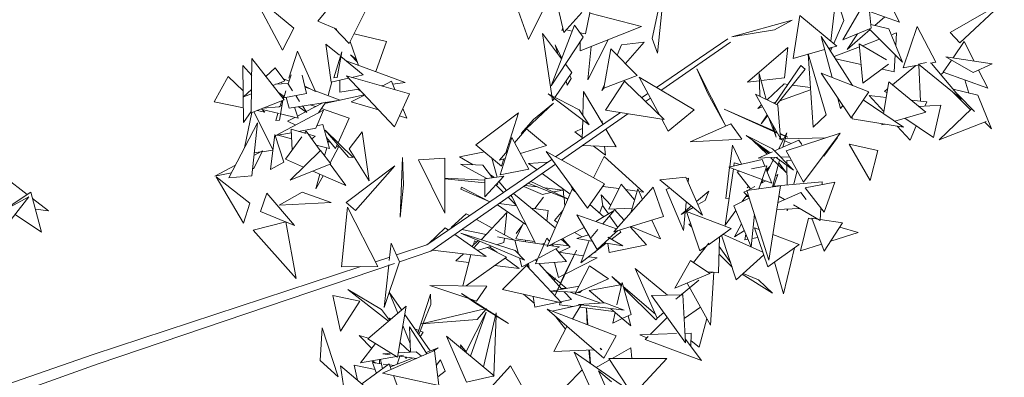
# Model space of a CAD drawing. Header units: metres. Extents: x -14.5 to 13.1, y -18.9 to 3.3.
# Tile 213 of 216: x 12.261 to 12.894, y 2.347 to 2.577. Entities that reach past the tile are written whole.
import ezdxf

# ---------------------------------------------------------------- set-up
doc = ezdxf.new("R2010")
doc.units = ezdxf.units.M
doc.layers.add('G-IMPT', color=7, linetype='Continuous', lineweight=5)
doc.layers.add('L-PLNT', color=7, linetype='Continuous', lineweight=5, true_color=0x005900)

# ---------------------------------------------------------------- blocks, each defined once
blk = doc.blocks.new('ÁRVORES ORNAMENTAIS - Pequeno e Médio Porte - Ipê-roxo-2940656-CORTE_CALÇADA')
at = {"layer": 'G-IMPT', "color": 253, "true_color": 0xaaaaaa}
for p, q in [((8.9211, 2.60598), (8.92993, 2.56867)), ((8.77175, 2.57586), (8.79455, 2.60352)), ((8.9866, 2.56477), (8.99492, 2.60373)), ((8.99492, 2.60373), (8.98996, 2.55526)), ((9.12997, 2.60515), (9.1454, 2.57528)), ((8.74906, 2.55716), (8.73011, 2.59318)), ((8.75653, 2.57124), (8.73011, 2.59318)), ((8.94808, 2.58843), (8.9438, 2.56766)), ((9.10468, 2.59251), (9.10137, 2.56298)), ((9.10975, 2.57618), (9.10468, 2.59251)), ((9.109, 2.56382), (9.12524, 2.59193)), ((9.12726, 2.57143), (9.12524, 2.59193)), ((9.21272, 2.58848), (9.17802, 2.56847)), ((9.18407, 2.56196), (9.21272, 2.58848)), ((8.8026, 2.58282), (8.79202, 2.56146)), ((8.90069, 2.58205), (8.90705, 2.56398)), ((8.91597, 2.58175), (8.90705, 2.56398)), ((8.94129, 2.58147), (8.92993, 2.56867)), ((8.97973, 2.57251), (8.94656, 2.58103)), ((9.1454, 2.57528), (9.12621, 2.58213)), ((8.78399, 2.57078), (8.77175, 2.57586)), ((9.07647, 2.57647), (9.03766, 2.56569)), ((9.07647, 2.57647), (9.06504, 2.5702)), ((9.07709, 2.55188), (9.08134, 2.57943)), ((9.10513, 2.55989), (9.08134, 2.57943)), ((9.10975, 2.57618), (9.10325, 2.56144)), ((9.1386, 2.57102), (9.12703, 2.57376)), ((9.13595, 2.57865), (9.12963, 2.57314)), ((8.74906, 2.55716), (8.75653, 2.57124)), ((8.79202, 2.56146), (8.7826, 2.57136)), ((8.816, 2.56274), (8.79512, 2.56771)), ((8.92211, 2.52794), (8.91624, 2.56785)), ((8.91624, 2.56785), (8.9284, 2.55159)), ((8.93677, 2.57323), (8.92175, 2.53439)), ((8.92923, 2.57162), (8.92856, 2.5699)), ((8.92856, 2.5699), (8.92935, 2.57109)), ((8.93129, 2.5702), (8.93528, 2.56939)), ((8.93677, 2.57323), (8.94229, 2.56552)), ((8.94024, 2.56839), (8.9438, 2.56766)), ((8.94034, 2.55682), (8.97973, 2.57251)), ((9.03766, 2.56569), (9.06504, 2.5702)), ((9.12726, 2.57143), (9.109, 2.56382)), ((9.12652, 2.57043), (9.11177, 2.55755)), ((9.11177, 2.55755), (9.11835, 2.56772)), ((9.12603, 2.57092), (9.14738, 2.5496)), ((9.1386, 2.57102), (9.14738, 2.5496)), ((9.14345, 2.56845), (9.1406, 2.56736)), ((9.14345, 2.56845), (9.143, 2.56029)), ((9.15673, 2.57248), (9.14774, 2.54584)), ((9.15673, 2.57248), (9.16865, 2.54951)), ((9.18407, 2.56196), (9.17802, 2.56847)), ((8.78042, 2.53673), (8.77709, 2.56105)), ((8.77709, 2.56105), (8.78566, 2.55396)), ((8.79263, 2.56269), (8.79793, 2.54745)), ((8.816, 2.56274), (8.80903, 2.54341)), ((8.92175, 2.53439), (8.94229, 2.56552)), ((8.94034, 2.55682), (8.94033, 2.56254)), ((8.9453, 2.53809), (8.95826, 2.56396)), ((8.98148, 2.5624), (8.96697, 2.56062)), ((8.98148, 2.5624), (8.96941, 2.54859)), ((8.9866, 2.56477), (8.98996, 2.55526)), ((8.98945, 2.53317), (9.03506, 2.56439)), ((8.99281, 2.53164), (9.03677, 2.56233)), ((9.11532, 2.53456), (9.09503, 2.56605)), ((9.09503, 2.56605), (9.10208, 2.5397)), ((9.11958, 2.56132), (9.13706, 2.55107)), ((9.11958, 2.56132), (9.12187, 2.53607)), ((9.13265, 2.56431), (9.12168, 2.56009)), ((9.187, 2.56269), (9.17977, 2.55224)), ((9.187, 2.56269), (9.19333, 2.55014)), ((8.75321, 2.53918), (8.75882, 2.55655)), ((8.77033, 2.53061), (8.75882, 2.55655)), ((8.78717, 2.55623), (8.78214, 2.5395)), ((8.78717, 2.55623), (8.78433, 2.53965)), ((8.9285, 2.55185), (8.92424, 2.5607)), ((8.92601, 2.55478), (8.92424, 2.5607)), ((8.94748, 2.55967), (8.9453, 2.53809)), ((8.95553, 2.53287), (8.96007, 2.55798)), ((8.96007, 2.55798), (8.97702, 2.54095)), ((8.96408, 2.55394), (8.96697, 2.56062)), ((9.07369, 2.55901), (9.0477, 2.5366)), ((9.07369, 2.55901), (9.07153, 2.5395)), ((9.07709, 2.55188), (9.09728, 2.55765)), ((9.09002, 2.50784), (9.08675, 2.55486)), ((9.08675, 2.55486), (9.09822, 2.51563)), ((9.09995, 2.55841), (9.10513, 2.55989)), ((9.10089, 2.55868), (9.10073, 2.55721)), ((9.1022, 2.55906), (9.10112, 2.5566)), ((9.11976, 2.55936), (9.10339, 2.55308)), ((8.72904, 2.51701), (8.72954, 2.55197)), ((8.75012, 2.52527), (8.72954, 2.55197)), ((8.78664, 2.55315), (8.80093, 2.54131)), ((8.79008, 2.5503), (8.82791, 2.53655)), ((8.7929, 2.55422), (8.79724, 2.54944)), ((8.7929, 2.55422), (8.7966, 2.55127)), ((9.10427, 2.55171), (9.12079, 2.54805)), ((9.14267, 2.55431), (9.14206, 2.54333)), ((9.15768, 2.54819), (9.1627, 2.54937)), ((9.16517, 2.5489), (9.16865, 2.54951)), ((9.1852, 2.5258), (9.16603, 2.54873)), ((9.17883, 2.55088), (9.1735, 2.54318)), ((9.19279, 2.54282), (9.17527, 2.55294)), ((9.17527, 2.55294), (9.20484, 2.54835)), ((8.72366, 2.5473), (8.72938, 2.54088)), ((8.72366, 2.5473), (8.72421, 2.51075)), ((8.74451, 2.5459), (8.73848, 2.54037)), ((8.74451, 2.5459), (8.75073, 2.53746)), ((8.92416, 2.52689), (8.93498, 2.54279)), ((8.9309, 2.54825), (8.93498, 2.54279)), ((9.01534, 2.54527), (9.03386, 2.5085)), ((9.01534, 2.54527), (9.02222, 2.52948)), ((9.05575, 2.5283), (9.0553, 2.54225)), ((9.05974, 2.52561), (9.0553, 2.54225)), ((9.082, 2.54727), (9.06541, 2.52287)), ((9.06656, 2.52232), (9.08478, 2.54499)), ((9.082, 2.54727), (9.08478, 2.54499)), ((9.12563, 2.53056), (9.095, 2.54245)), ((9.095, 2.54245), (9.11437, 2.51384)), ((9.1384, 2.54816), (9.12187, 2.53607)), ((9.13419, 2.54508), (9.14206, 2.54333)), ((9.14091, 2.5349), (9.156, 2.54729)), ((9.14774, 2.54584), (9.15829, 2.54769)), ((9.15768, 2.54819), (9.1852, 2.5258)), ((9.15784, 2.54761), (9.159, 2.5244)), ((9.17397, 2.54301), (9.17205, 2.54153)), ((9.20206, 2.53283), (9.1735, 2.54318)), ((9.19279, 2.54282), (9.20484, 2.54835)), ((9.19622, 2.5444), (9.20206, 2.53283)), ((8.70532, 2.52401), (8.71429, 2.54029)), ((8.71429, 2.54029), (8.72391, 2.53099)), ((8.7446, 2.53529), (8.75259, 2.53585)), ((8.75073, 2.53746), (8.74522, 2.53533)), ((8.74859, 2.53664), (8.7489, 2.53559)), ((8.74981, 2.53871), (8.75336, 2.53738)), ((8.75259, 2.53585), (8.75568, 2.53109)), ((8.75278, 2.53555), (8.75463, 2.54142)), ((8.76463, 2.52936), (8.76181, 2.54117)), ((8.78085, 2.53683), (8.77843, 2.52803)), ((8.78042, 2.53673), (8.79159, 2.53923)), ((8.78214, 2.5395), (8.78433, 2.53965)), ((8.78593, 2.53029), (8.78599, 2.53798)), ((8.83081, 2.52925), (8.79025, 2.54064)), ((8.82103, 2.50798), (8.79025, 2.54064)), ((8.79365, 2.53969), (8.80093, 2.54131)), ((8.81915, 2.53725), (8.81321, 2.5342)), ((8.82138, 2.5319), (8.81915, 2.53725)), ((8.81994, 2.53536), (8.82791, 2.53655)), ((8.93203, 2.53465), (8.93124, 2.5373)), ((8.93464, 2.53912), (8.93203, 2.53465)), ((8.93464, 2.53912), (8.93375, 2.54098)), ((8.95553, 2.53287), (8.97702, 2.54095)), ((8.96874, 2.53725), (8.95656, 2.51878)), ((8.96874, 2.53725), (8.99423, 2.51263)), ((9.01363, 2.519), (8.97816, 2.53979)), ((8.97816, 2.53979), (8.99148, 2.51529)), ((9.0477, 2.5366), (9.05545, 2.53754)), ((9.05652, 2.53767), (9.07153, 2.5395)), ((9.13521, 2.51645), (9.13846, 2.53692)), ((9.16224, 2.51736), (9.13846, 2.53692)), ((9.18742, 2.53813), (9.18998, 2.52966)), ((8.72925, 2.53189), (8.7241, 2.52716)), ((8.74467, 2.53512), (8.74302, 2.53448)), ((8.7465, 2.52997), (8.7502, 2.52737)), ((8.74993, 2.52653), (8.75137, 2.53107)), ((8.76352, 2.53402), (8.77033, 2.53061)), ((8.76363, 2.53355), (8.76684, 2.53235)), ((8.77009, 2.53114), (8.78616, 2.52515)), ((8.78593, 2.53029), (8.79828, 2.53213)), ((8.79779, 2.53206), (8.79967, 2.53065)), ((8.81283, 2.5343), (8.81365, 2.53442)), ((8.9421, 2.51525), (8.94256, 2.53071)), ((8.95499, 2.50958), (8.94256, 2.53071)), ((8.95428, 2.53128), (8.95593, 2.5351)), ((8.95574, 2.53295), (8.95428, 2.53128)), ((9.03378, 2.50846), (9.02222, 2.52948)), ((9.06035, 2.52531), (9.07132, 2.53552)), ((9.08835, 2.53181), (9.06852, 2.52477)), ((9.07377, 2.53518), (9.07132, 2.53552)), ((9.08826, 2.53315), (9.07657, 2.53479)), ((9.12563, 2.53056), (9.11437, 2.51384)), ((9.13575, 2.53067), (9.13773, 2.53229)), ((9.13575, 2.53067), (9.13736, 2.52996)), ((9.19107, 2.51899), (9.17922, 2.53067)), ((9.1958, 2.52822), (9.17989, 2.53215)), ((8.70532, 2.52401), (8.72407, 2.52025)), ((8.72921, 2.52913), (8.7241, 2.52716)), ((8.75012, 2.52527), (8.72904, 2.51701)), ((8.74927, 2.52494), (8.74719, 2.51233)), ((8.74869, 2.52471), (8.7479, 2.5221)), ((8.74961, 2.52778), (8.74921, 2.52645)), ((8.74973, 2.5277), (8.74947, 2.52612)), ((8.74993, 2.52653), (8.76463, 2.52936)), ((8.75146, 2.52683), (8.75344, 2.52007)), ((8.75344, 2.52007), (8.78616, 2.52515)), ((8.75767, 2.52802), (8.76016, 2.52418)), ((8.7643, 2.5178), (8.77504, 2.52342)), ((8.77232, 2.51687), (8.77705, 2.52373)), ((8.80162, 2.52859), (8.77711, 2.52322)), ((8.80183, 2.52835), (8.79323, 2.52393)), ((8.81079, 2.51885), (8.79323, 2.52393)), ((8.83081, 2.52925), (8.82103, 2.50798)), ((8.90244, 2.50366), (8.92323, 2.52328)), ((8.91043, 2.51276), (8.92323, 2.52328)), ((8.93965, 2.51897), (8.91971, 2.52916)), ((8.91971, 2.52916), (8.946, 2.50932)), ((8.9226, 2.5246), (8.9222, 2.52728)), ((8.9226, 2.5246), (8.92367, 2.52618)), ((8.9798, 2.52657), (8.98384, 2.52933)), ((8.98221, 2.52425), (8.9854, 2.52647)), ((9.06735, 2.52194), (9.05289, 2.5289)), ((9.05289, 2.5289), (9.06894, 2.50058)), ((9.05575, 2.5283), (9.05612, 2.52735)), ((9.06611, 2.52391), (9.06447, 2.52333)), ((9.1055, 2.52695), (9.10743, 2.51974)), ((9.14797, 2.50783), (9.1221, 2.52531)), ((9.13542, 2.51772), (9.12584, 2.52813)), ((9.12584, 2.52813), (9.13687, 2.52689)), ((9.15285, 2.52509), (9.16287, 2.52396)), ((9.16172, 2.5213), (9.16287, 2.52396)), ((9.18277, 2.52871), (9.19354, 2.51781)), ((9.1958, 2.52822), (9.20459, 2.50664)), ((8.72905, 2.51784), (8.72421, 2.51075)), ((8.72467, 2.49441), (8.72938, 2.51715)), ((8.74303, 2.49352), (8.73065, 2.51764)), ((8.73283, 2.5185), (8.73788, 2.51748)), ((8.73568, 2.51961), (8.73788, 2.51748)), ((8.7362, 2.51911), (8.74697, 2.51647)), ((8.74706, 2.52077), (8.73652, 2.51994)), ((8.77557, 2.51858), (8.74489, 2.50238)), ((8.74706, 2.52077), (8.74846, 2.52189)), ((8.75693, 2.52061), (8.75927, 2.51345)), ((8.75879, 2.51492), (8.76402, 2.51765)), ((8.75929, 2.52098), (8.76471, 2.51716)), ((8.76197, 2.52139), (8.76471, 2.51716)), ((8.77041, 2.521), (8.76702, 2.52218)), ((8.77557, 2.51858), (8.77058, 2.50705)), ((8.79204, 2.5135), (8.77425, 2.51967)), ((8.82901, 2.51358), (8.82644, 2.51975)), ((8.8733, 2.4965), (8.90078, 2.51694)), ((8.89253, 2.49118), (8.90078, 2.51694)), ((8.92455, 2.48874), (8.96614, 2.51721)), ((8.93965, 2.51897), (8.946, 2.50932)), ((8.99423, 2.51263), (8.95656, 2.51878)), ((9.01363, 2.519), (8.99694, 2.50526)), ((9.06461, 2.50546), (9.03285, 2.51939)), ((9.03285, 2.51939), (9.06685, 2.50401)), ((9.05436, 2.51974), (9.0568, 2.52201)), ((9.05746, 2.52084), (9.05436, 2.51974)), ((9.06735, 2.52194), (9.06894, 2.50058)), ((9.10908, 2.52165), (9.10743, 2.51974)), ((9.14238, 2.51161), (9.16224, 2.51736)), ((9.15777, 2.52104), (9.17193, 2.52196)), ((9.16728, 2.50114), (9.17193, 2.52196)), ((9.17095, 2.49959), (9.19159, 2.51949)), ((8.71467, 2.47521), (8.73304, 2.51049)), ((8.72939, 2.47655), (8.73304, 2.51049)), ((8.74626, 2.51664), (8.74488, 2.51206)), ((8.74488, 2.51206), (8.74719, 2.51233)), ((8.74784, 2.51626), (8.75927, 2.51345)), ((8.75242, 2.51158), (8.75704, 2.514)), ((8.75242, 2.51158), (8.7577, 2.50915)), ((8.78483, 2.49777), (8.79204, 2.5135)), ((8.82901, 2.51358), (8.82424, 2.51496)), ((8.90244, 2.50366), (8.91043, 2.51276)), ((8.92832, 2.48664), (8.971, 2.51642)), ((8.94165, 2.50045), (8.94201, 2.51233)), ((8.95454, 2.51035), (8.95439, 2.51189)), ((8.9928, 2.51287), (8.99694, 2.50526)), ((9.06044, 2.51558), (9.05663, 2.50997)), ((9.05663, 2.50997), (9.06073, 2.51507)), ((9.06122, 2.5142), (9.06474, 2.50513)), ((9.09002, 2.50784), (9.09822, 2.51563)), ((9.11495, 2.51314), (9.11499, 2.51475)), ((9.11495, 2.51314), (9.14797, 2.50783)), ((9.16728, 2.50114), (9.14894, 2.51351)), ((9.20114, 2.51131), (9.17095, 2.49959)), ((9.2003, 2.51098), (9.20459, 2.50664)), ((8.75484, 2.50419), (8.74489, 2.50238)), ((8.7644, 2.50366), (8.75473, 2.50638)), ((8.75541, 2.49302), (8.75473, 2.50638)), ((8.77058, 2.50705), (8.75951, 2.50504)), ((8.76333, 2.50396), (8.76425, 2.50523)), ((8.76425, 2.50523), (8.77339, 2.49272)), ((8.77514, 2.50956), (8.77125, 2.50861)), ((8.77939, 2.49398), (8.77514, 2.50956)), ((8.77662, 2.50579), (8.79148, 2.48858)), ((8.77662, 2.50579), (8.7946, 2.48823)), ((8.80023, 2.50476), (8.79191, 2.49387)), ((8.80023, 2.50476), (8.80481, 2.4733)), ((8.90586, 2.50667), (8.89818, 2.49775)), ((8.90586, 2.50667), (8.91869, 2.496)), ((8.93682, 2.50479), (8.94185, 2.50682)), ((8.94167, 2.50113), (8.93682, 2.50479)), ((8.96347, 2.49518), (8.9568, 2.50652)), ((9.03705, 2.50993), (9.01105, 2.49831)), ((9.03705, 2.50993), (9.04415, 2.50006)), ((9.06527, 2.50484), (9.06415, 2.50903)), ((9.06482, 2.50493), (9.06617, 2.50144)), ((9.06669, 2.50455), (9.06517, 2.50522)), ((9.06617, 2.50144), (9.0653, 2.50471)), ((9.13406, 2.5092), (9.1342, 2.51004)), ((9.13406, 2.5092), (9.13599, 2.50975)), ((9.15224, 2.49945), (9.14393, 2.50848)), ((9.15224, 2.49945), (9.15621, 2.50861)), ((8.74136, 2.48049), (8.74424, 2.50296)), ((8.74424, 2.50296), (8.75008, 2.48537)), ((8.7481, 2.50297), (8.74633, 2.50254)), ((8.75504, 2.50028), (8.74633, 2.50254)), ((8.75117, 2.48716), (8.76165, 2.50164)), ((8.77014, 2.50205), (8.76564, 2.50331)), ((8.77014, 2.50205), (8.76789, 2.50023)), ((8.78312, 2.49405), (8.77742, 2.50122)), ((8.77869, 2.49872), (8.7784, 2.4976)), ((8.78004, 2.49792), (8.77869, 2.49872)), ((8.89641, 2.50106), (8.88894, 2.47722)), ((8.90726, 2.48079), (8.89641, 2.50106)), ((9.01105, 2.49831), (9.04415, 2.50006)), ((9.06383, 2.49385), (9.04704, 2.5024)), ((9.04704, 2.5024), (9.06234, 2.49119)), ((9.0614, 2.49077), (9.05129, 2.49912)), ((9.06038, 2.49032), (9.05129, 2.49912)), ((9.08069, 2.49936), (9.06521, 2.49246)), ((9.07296, 2.50407), (9.06774, 2.49359)), ((9.06814, 2.50026), (9.07109, 2.50032)), ((9.07059, 2.49931), (9.06814, 2.50026)), ((9.07377, 2.50144), (9.06871, 2.50366)), ((9.07377, 2.50144), (9.06874, 2.50331)), ((9.07052, 2.49483), (9.07296, 2.50407)), ((9.07593, 2.49724), (9.0716, 2.49892)), ((9.07198, 2.50034), (9.09792, 2.5009)), ((9.07262, 2.49265), (9.10729, 2.50395)), ((9.08069, 2.49936), (9.08265, 2.4966)), ((9.10729, 2.50395), (9.08384, 2.47252)), ((9.09675, 2.48919), (9.1055, 2.50106)), ((8.7364, 2.49255), (8.73079, 2.4896)), ((8.7364, 2.49255), (8.7308, 2.48129)), ((8.73509, 2.49186), (8.73096, 2.49122)), ((8.74298, 2.49308), (8.73614, 2.49202)), ((8.77346, 2.49279), (8.75411, 2.47374)), ((8.77939, 2.49398), (8.77085, 2.49619)), ((8.77346, 2.49279), (8.78025, 2.48418)), ((8.77757, 2.49445), (8.77622, 2.4893)), ((8.78506, 2.49495), (8.77968, 2.48491)), ((8.78312, 2.49405), (8.78429, 2.4966)), ((8.78506, 2.49495), (8.78386, 2.49566)), ((8.79191, 2.49387), (8.80481, 2.4733)), ((8.87882, 2.49189), (8.86283, 2.48878)), ((8.88982, 2.48271), (8.8733, 2.4965)), ((8.89376, 2.4926), (8.88856, 2.48656)), ((8.91869, 2.496), (8.90193, 2.49075)), ((8.95589, 2.47132), (8.9185, 2.49211)), ((8.94506, 2.45581), (8.9185, 2.49211)), ((8.94184, 2.49608), (8.96347, 2.49518)), ((8.95661, 2.48987), (8.94876, 2.49579)), ((8.95661, 2.48987), (8.95604, 2.49549)), ((9.03636, 2.48218), (9.03811, 2.4963)), ((9.03811, 2.4963), (9.04393, 2.48392)), ((9.06381, 2.49184), (9.0547, 2.48779)), ((9.06383, 2.49385), (9.07735, 2.48018)), ((9.07262, 2.49265), (9.08384, 2.47252)), ((9.11298, 2.49679), (9.12663, 2.47358)), ((9.11298, 2.49679), (9.13155, 2.49281)), ((9.12663, 2.47358), (9.13155, 2.49281)), ((8.74136, 2.48049), (8.75008, 2.48537)), ((8.75117, 2.48716), (8.76264, 2.48213)), ((8.79148, 2.48858), (8.7946, 2.48823)), ((8.82631, 2.48829), (8.82466, 2.44991)), ((8.82696, 2.4707), (8.82631, 2.48829)), ((8.83658, 2.4868), (8.85332, 2.48789)), ((8.83658, 2.4868), (8.85334, 2.4526)), ((8.84182, 2.4321), (8.92216, 2.4871)), ((8.85332, 2.48789), (8.85334, 2.4526)), ((8.87155, 2.48364), (8.86283, 2.48878)), ((8.88697, 2.47574), (8.88355, 2.48795)), ((8.89223, 2.4877), (8.88856, 2.48656)), ((8.88982, 2.48271), (8.89133, 2.48742)), ((8.90716, 2.48453), (8.9196, 2.48535)), ((8.9489, 2.47521), (8.95576, 2.48897)), ((8.95576, 2.48897), (8.9811, 2.46609)), ((9.0357, 2.48202), (9.05711, 2.48697)), ((9.0547, 2.48779), (9.06701, 2.4884)), ((9.05894, 2.48261), (9.05711, 2.48697)), ((9.06424, 2.48658), (9.06046, 2.47899)), ((9.07254, 2.47854), (9.06259, 2.48818)), ((9.0651, 2.4883), (9.06444, 2.48697)), ((9.0662, 2.48836), (9.07735, 2.48018)), ((9.06751, 2.48345), (9.06838, 2.48675)), ((9.06912, 2.4885), (9.07478, 2.48878)), ((9.07313, 2.48628), (9.07595, 2.48667)), ((9.07313, 2.48628), (9.07314, 2.48444)), ((8.7189, 2.48334), (8.70566, 2.47637)), ((8.7308, 2.48129), (8.72988, 2.48111)), ((8.78025, 2.48418), (8.75411, 2.47374)), ((8.76859, 2.47952), (8.78983, 2.47021)), ((8.77976, 2.48399), (8.78983, 2.47021)), ((8.79002, 2.45932), (8.8214, 2.48298)), ((8.79598, 2.45415), (8.8214, 2.48298)), ((8.84448, 2.42813), (8.92447, 2.48395)), ((8.86357, 2.48394), (8.88036, 2.47476)), ((8.86357, 2.48394), (8.8778, 2.48341)), ((8.88407, 2.47531), (8.8778, 2.48341)), ((8.90726, 2.48079), (8.88894, 2.47722)), ((8.90716, 2.48453), (8.91256, 2.48053)), ((9.03873, 2.48091), (9.03351, 2.44475)), ((9.03388, 2.46203), (9.03632, 2.4818)), ((9.06349, 2.47179), (9.0357, 2.48202)), ((9.03931, 2.48494), (9.039, 2.48279)), ((9.03931, 2.48494), (9.04304, 2.48372)), ((9.04277, 2.47942), (9.04109, 2.47909)), ((9.0497, 2.46811), (9.04109, 2.47909)), ((9.06026, 2.48288), (9.05044, 2.48094)), ((9.05718, 2.47417), (9.06026, 2.48288)), ((9.06349, 2.47179), (9.05961, 2.48102)), ((9.05988, 2.48038), (9.06228, 2.48265)), ((9.06166, 2.48139), (9.06011, 2.47982)), ((9.0638, 2.4694), (9.0675, 2.48342)), ((9.06786, 2.48478), (9.07254, 2.47854)), ((9.07314, 2.48327), (9.07322, 2.47067)), ((9.07752, 2.47106), (9.07971, 2.47994)), ((8.57075, 2.47568), (8.58526, 2.46454)), ((8.71636, 2.47847), (8.70566, 2.47637)), ((8.72809, 2.45896), (8.70665, 2.47594)), ((8.72403, 2.44615), (8.70665, 2.47594)), ((8.71467, 2.47521), (8.72939, 2.47655)), ((8.77313, 2.47753), (8.77066, 2.46811)), ((8.77522, 2.47661), (8.77066, 2.46811)), ((8.87903, 2.47369), (8.85333, 2.47493)), ((8.87905, 2.47207), (8.85333, 2.47453)), ((8.89121, 2.47637), (8.87901, 2.47456)), ((8.87918, 2.46308), (8.87901, 2.47456)), ((8.87918, 2.46308), (8.89121, 2.47637)), ((8.88538, 2.4755), (8.88271, 2.47708)), ((8.88813, 2.47296), (8.89299, 2.46713)), ((8.88815, 2.47298), (8.88889, 2.47322)), ((8.90872, 2.47297), (8.9325, 2.46176)), ((8.91595, 2.47801), (8.93382, 2.46477)), ((8.99157, 2.47397), (9.00814, 2.47555)), ((8.99157, 2.47397), (9.01894, 2.45128)), ((9.00814, 2.47555), (9.01894, 2.45128)), ((9.00865, 2.47439), (9.00985, 2.475)), ((9.00959, 2.47229), (9.00985, 2.475)), ((9.05505, 2.46814), (9.05716, 2.47412)), ((9.0591, 2.47306), (9.05626, 2.47156)), ((9.0579, 2.47385), (9.05694, 2.47192)), ((9.06445, 2.46949), (9.06735, 2.4774)), ((9.09575, 2.4727), (9.0646, 2.4699)), ((9.06735, 2.4774), (9.06568, 2.47652)), ((9.10394, 2.47254), (9.08477, 2.4688)), ((9.09575, 2.4727), (9.09566, 2.47092)), ((9.09706, 2.45312), (9.10394, 2.47254)), ((8.82696, 2.4707), (8.82466, 2.44991)), ((8.86374, 2.46797), (8.8642, 2.46928)), ((8.86374, 2.46797), (8.88237, 2.45986)), ((8.88238, 2.45987), (8.8642, 2.46928)), ((8.88618, 2.47081), (8.89111, 2.46585)), ((8.88664, 2.47132), (8.88754, 2.47083)), ((8.88754, 2.47083), (8.88692, 2.47163)), ((8.91618, 2.4646), (8.90407, 2.46972)), ((8.91296, 2.46936), (8.90496, 2.47034)), ((8.907, 2.47175), (8.93242, 2.46157)), ((8.92914, 2.46738), (8.91757, 2.4688)), ((8.93526, 2.46804), (8.9191, 2.43121)), ((8.92914, 2.46738), (8.92325, 2.46612)), ((8.92994, 2.46297), (8.92948, 2.46799)), ((8.93373, 2.47129), (8.93551, 2.46782)), ((8.9377, 2.46587), (8.93526, 2.46804)), ((8.95589, 2.47132), (8.94506, 2.45581)), ((8.95479, 2.46973), (8.96523, 2.46829)), ((8.95877, 2.45499), (8.9666, 2.47111)), ((8.98729, 2.46919), (8.96201, 2.44063)), ((8.9666, 2.47111), (8.97517, 2.461)), ((8.96949, 2.4677), (8.97683, 2.46668)), ((8.97278, 2.4528), (8.97728, 2.46822)), ((8.98037, 2.46138), (8.97728, 2.46822)), ((8.97805, 2.46651), (8.9811, 2.46609)), ((8.98729, 2.46919), (8.99389, 2.4504)), ((8.99549, 2.46773), (8.99773, 2.46886)), ((8.99549, 2.46773), (9.0066, 2.44133)), ((9.01504, 2.46003), (9.02303, 2.46674)), ((9.0206, 2.46074), (9.02303, 2.46674)), ((9.04743, 2.46692), (9.04551, 2.46591)), ((9.04739, 2.46703), (9.06898, 2.47015)), ((9.04739, 2.46703), (9.06148, 2.4224)), ((9.04751, 2.46876), (9.04848, 2.46967)), ((9.05247, 2.46957), (9.04775, 2.46708)), ((9.06148, 2.4224), (9.06898, 2.47015)), ((9.09706, 2.45312), (9.08477, 2.4688)), ((8.55104, 2.44419), (8.58626, 2.46297)), ((8.56796, 2.43972), (8.58626, 2.46297)), ((8.58759, 2.46607), (8.57167, 2.4556)), ((8.58759, 2.46607), (8.59427, 2.44042)), ((8.58866, 2.46193), (8.59892, 2.45406)), ((8.73498, 2.45353), (8.73905, 2.46543)), ((8.75688, 2.4446), (8.73905, 2.46543)), ((8.76171, 2.46595), (8.7471, 2.4576)), ((8.7805, 2.45944), (8.76171, 2.46595)), ((8.89414, 2.46279), (8.89906, 2.45784)), ((8.8957, 2.46388), (8.89646, 2.46296)), ((8.91159, 2.43317), (8.89592, 2.46403)), ((8.92431, 2.4431), (8.89756, 2.46517)), ((8.91685, 2.4629), (8.91127, 2.45548)), ((8.91685, 2.4629), (8.91128, 2.45548)), ((8.92139, 2.46572), (8.91618, 2.4646)), ((8.93047, 2.45712), (8.92997, 2.46255)), ((8.95993, 2.45758), (8.9539, 2.46425)), ((8.95484, 2.45725), (8.9539, 2.46425)), ((9.01594, 2.45802), (9.0206, 2.46074)), ((9.03388, 2.46203), (9.03603, 2.4622)), ((9.03896, 2.45718), (9.04891, 2.46223)), ((9.04444, 2.45996), (9.04741, 2.46409)), ((9.04872, 2.46285), (9.04551, 2.46591)), ((9.04665, 2.46303), (9.04838, 2.46316)), ((9.08205, 2.46589), (9.06745, 2.45937)), ((9.06791, 2.46337), (9.07159, 2.46122)), ((9.08205, 2.46589), (9.08537, 2.46122)), ((8.59046, 2.45502), (8.59892, 2.45406)), ((8.72809, 2.45896), (8.72403, 2.44615)), ((8.73498, 2.45353), (8.75103, 2.44699)), ((8.7805, 2.45944), (8.7471, 2.4576)), ((8.78699, 2.41814), (8.79092, 2.45645)), ((8.79002, 2.45932), (8.79598, 2.45415)), ((8.81028, 2.41828), (8.79092, 2.45645)), ((8.9055, 2.44517), (8.88724, 2.45798)), ((8.89942, 2.45713), (8.88827, 2.45869)), ((8.91977, 2.45429), (8.90891, 2.45581)), ((8.91895, 2.44752), (8.91977, 2.45429)), ((8.92384, 2.44772), (8.92921, 2.45425)), ((8.95542, 2.45018), (8.94659, 2.458)), ((8.96222, 2.45432), (8.95038, 2.44711)), ((8.95464, 2.45754), (8.95276, 2.45254)), ((8.95846, 2.45203), (8.95464, 2.45754)), ((8.96222, 2.45432), (8.95478, 2.44557)), ((8.95877, 2.45499), (8.97366, 2.45584)), ((8.96855, 2.44803), (8.96209, 2.45518)), ((9.00516, 2.45173), (9.01173, 2.45725)), ((9.00516, 2.45173), (9.01293, 2.45626)), ((9.00787, 2.45444), (9.00834, 2.45937)), ((9.00868, 2.45356), (9.03725, 2.44273)), ((9.00868, 2.45356), (9.01726, 2.42835)), ((9.03351, 2.44475), (9.04027, 2.45415)), ((9.03896, 2.45718), (9.05025, 2.43092)), ((9.06657, 2.45481), (9.0813, 2.45554)), ((9.0733, 2.45515), (9.07331, 2.45403)), ((9.07331, 2.45403), (9.07359, 2.45516)), ((9.07739, 2.45783), (9.09445, 2.44786)), ((9.09487, 2.4559), (9.09445, 2.44786)), ((8.57742, 2.45174), (8.59427, 2.44042)), ((8.86716, 2.4521), (8.85758, 2.44334)), ((8.86716, 2.4521), (8.86931, 2.45092)), ((8.87369, 2.44852), (8.88381, 2.44297)), ((8.89315, 2.45292), (8.87675, 2.43546)), ((8.89315, 2.45292), (8.89182, 2.43857)), ((8.92384, 2.44772), (8.92583, 2.44655)), ((8.95125, 2.42924), (8.93824, 2.45137)), ((8.96363, 2.44246), (8.93824, 2.45137)), ((8.96445, 2.44339), (8.95927, 2.45086)), ((8.99389, 2.4504), (8.96201, 2.44063)), ((8.99186, 2.436), (8.98638, 2.4481)), ((9.0066, 2.44133), (9.00775, 2.45324)), ((9.05025, 2.43092), (9.0522, 2.45182)), ((9.08192, 2.42842), (9.08704, 2.44939)), ((9.08937, 2.44872), (9.08704, 2.44939)), ((9.08917, 2.44924), (9.09309, 2.44866)), ((9.08917, 2.44924), (9.0971, 2.42813)), ((9.09448, 2.44845), (9.1088, 2.44631)), ((8.75123, 2.44704), (8.73025, 2.44168)), ((8.73025, 2.44168), (8.75787, 2.41053)), ((8.75123, 2.44704), (8.75787, 2.41053)), ((8.75126, 2.4469), (8.75688, 2.4446)), ((8.84295, 2.43287), (8.85364, 2.44319)), ((8.85364, 2.44319), (8.8558, 2.44167)), ((8.86431, 2.44197), (8.8799, 2.43881)), ((8.88574, 2.44191), (8.89816, 2.4351)), ((8.89907, 2.43603), (8.90383, 2.44634)), ((8.90293, 2.44439), (8.89917, 2.4394)), ((8.90291, 2.44434), (8.89917, 2.4394)), ((8.94296, 2.44334), (8.9191, 2.43121)), ((8.95175, 2.44201), (8.94749, 2.437)), ((8.95905, 2.43642), (8.96445, 2.44138)), ((8.96652, 2.44041), (8.9656, 2.44173)), ((8.98287, 2.43218), (8.97237, 2.4438)), ((8.97293, 2.44398), (8.99186, 2.436)), ((9.01133, 2.44576), (9.01015, 2.44547)), ((9.01015, 2.44547), (9.01209, 2.44354)), ((9.03725, 2.44273), (9.02266, 2.43223)), ((9.04386, 2.44578), (9.03938, 2.43727)), ((9.03938, 2.43727), (9.04578, 2.44133)), ((9.05238, 2.44313), (9.05529, 2.44204)), ((9.05238, 2.44313), (9.06094, 2.41798)), ((9.1088, 2.44631), (9.0971, 2.42813)), ((9.11897, 2.44015), (9.10705, 2.4436)), ((8.85982, 2.43884), (8.87999, 2.42468)), ((8.90466, 2.42236), (8.86364, 2.43966)), ((8.89867, 2.42844), (8.86364, 2.43966)), ((8.8707, 2.43121), (8.8748, 2.43495)), ((8.87243, 2.43469), (8.87177, 2.43219)), ((8.87243, 2.43469), (8.87377, 2.43401)), ((8.88719, 2.43733), (8.89816, 2.4351)), ((8.89163, 2.43643), (8.89138, 2.43372)), ((8.9007, 2.42637), (8.89843, 2.43518)), ((8.89843, 2.43518), (8.91708, 2.43233)), ((8.89907, 2.43603), (8.91095, 2.43443)), ((8.90514, 2.43521), (8.90524, 2.43414)), ((8.91155, 2.42004), (8.91893, 2.43645)), ((8.91893, 2.43645), (8.92056, 2.43454)), ((8.92819, 2.43583), (8.93306, 2.43145)), ((8.93399, 2.43075), (8.92895, 2.43622)), ((8.93671, 2.44017), (8.94165, 2.43727)), ((8.94577, 2.43857), (8.93825, 2.43619)), ((8.94809, 2.43461), (8.93825, 2.43619)), ((8.94614, 2.43493), (8.94081, 2.42073)), ((8.95125, 2.42924), (8.95898, 2.43635)), ((8.95801, 2.43701), (8.96768, 2.43146)), ((8.96652, 2.44041), (8.96034, 2.43567)), ((9.02917, 2.41418), (9.0299, 2.43745)), ((9.04058, 2.4098), (9.0312, 2.43838)), ((9.03203, 2.43897), (9.05772, 2.42742)), ((9.0468, 2.43896), (9.04598, 2.43549)), ((9.04814, 2.43584), (9.04598, 2.43549)), ((9.05451, 2.43686), (9.05075, 2.43626)), ((9.06405, 2.43875), (9.08093, 2.43241)), ((9.10122, 2.43453), (9.11897, 2.44015)), ((8.819, 2.43326), (8.81776, 2.42215)), ((8.819, 2.43326), (8.82424, 2.42119)), ((8.82229, 2.42569), (8.84182, 2.4321)), ((8.84544, 2.42881), (8.87999, 2.42468)), ((8.87586, 2.43451), (8.87194, 2.43033)), ((8.88345, 2.4313), (8.87446, 2.42856)), ((8.88074, 2.43048), (8.89311, 2.42421)), ((8.88204, 2.43087), (8.88688, 2.42737)), ((8.89138, 2.43372), (8.88667, 2.43228)), ((8.90466, 2.42236), (8.89867, 2.42844)), ((8.91405, 2.4239), (8.92712, 2.4308)), ((8.91753, 2.43334), (8.91574, 2.43253)), ((8.91767, 2.43224), (8.91943, 2.43197)), ((8.92033, 2.43183), (8.92712, 2.4308)), ((8.92209, 2.43273), (8.92323, 2.43139)), ((8.9224, 2.43289), (8.93306, 2.43145)), ((8.93794, 2.42876), (8.9241, 2.39953)), ((8.92478, 2.42956), (8.93163, 2.42151)), ((8.93399, 2.43075), (8.9268, 2.42753)), ((8.93794, 2.42876), (8.9304, 2.41377)), ((8.95707, 2.43317), (8.94081, 2.42073)), ((8.96768, 2.43146), (8.95575, 2.43338)), ((8.95888, 2.42734), (8.95812, 2.433)), ((8.98287, 2.43218), (8.95888, 2.42734)), ((9.01301, 2.42084), (9.02298, 2.43325)), ((9.02148, 2.43139), (9.01726, 2.42835)), ((9.0297, 2.43109), (9.03704, 2.42058)), ((9.08093, 2.43241), (9.06094, 2.41798)), ((9.071, 2.40073), (9.078, 2.43029)), ((9.08192, 2.42842), (9.09539, 2.43269)), ((8.80878, 2.42126), (8.81751, 2.42412)), ((8.8242, 2.42127), (8.84448, 2.42813)), ((8.86043, 2.42184), (8.86545, 2.42642)), ((8.87012, 2.42586), (8.86488, 2.40579)), ((8.89311, 2.42421), (8.86718, 2.40576)), ((8.89217, 2.42354), (8.90117, 2.41702)), ((8.90287, 2.41799), (8.90139, 2.42374)), ((8.90287, 2.41799), (8.91304, 2.42336)), ((8.91235, 2.42182), (8.91163, 2.42262)), ((8.92647, 2.42758), (8.94245, 2.42509)), ((8.93062, 2.4133), (8.95121, 2.42373)), ((8.94582, 2.42457), (8.95121, 2.42373)), ((8.9506, 2.42765), (8.9481, 2.42631)), ((8.9506, 2.42765), (8.94925, 2.42719)), ((9.00121, 2.40437), (9.01122, 2.42204)), ((9.02356, 2.41378), (9.01122, 2.42204)), ((9.02955, 2.42622), (9.03792, 2.41793)), ((9.04058, 2.4098), (9.0583, 2.42574)), ((8.62766, 2.36181), (8.79952, 2.41822)), ((8.63071, 2.35579), (8.82104, 2.4202)), ((8.81028, 2.41828), (8.78699, 2.41814)), ((8.82424, 2.42119), (8.81441, 2.39196)), ((8.81744, 2.41924), (8.81441, 2.39196)), ((8.86043, 2.42184), (8.86881, 2.42085)), ((8.8856, 2.41886), (8.90117, 2.41702)), ((8.89036, 2.40356), (8.90579, 2.41889)), ((8.90579, 2.41889), (8.92836, 2.39486)), ((8.90659, 2.41996), (8.9068, 2.41782)), ((8.90757, 2.41699), (8.90711, 2.42023)), ((8.91155, 2.42004), (8.93163, 2.42151)), ((8.9286, 2.40373), (8.91379, 2.42021)), ((8.92631, 2.41112), (8.92376, 2.42093)), ((8.93715, 2.4009), (8.94635, 2.41862)), ((8.95853, 2.41037), (8.94635, 2.41862)), ((8.98981, 2.38515), (8.97571, 2.41708)), ((8.99649, 2.39989), (8.97571, 2.41708)), ((9.071, 2.40073), (9.06508, 2.42097)), ((8.9236, 2.41074), (8.91881, 2.41462)), ((8.92452, 2.41083), (8.92241, 2.41062)), ((8.92349, 2.40943), (8.92452, 2.41083)), ((8.9304, 2.41377), (8.9241, 2.39953)), ((8.92762, 2.40748), (8.92413, 2.41031)), ((8.92631, 2.41112), (8.93007, 2.41303)), ((8.95853, 2.41037), (8.93715, 2.4009)), ((8.9668, 2.40583), (8.96069, 2.41182)), ((8.96694, 2.40643), (8.96069, 2.41182)), ((9.02356, 2.41378), (9.00121, 2.40437)), ((9.01657, 2.40951), (9.00285, 2.39807)), ((9.01657, 2.40951), (9.00511, 2.4001)), ((9.02187, 2.41491), (9.02555, 2.41454)), ((9.02314, 2.41406), (9.02609, 2.41465)), ((9.02609, 2.41465), (9.02406, 2.3806)), ((9.02608, 2.41449), (9.02917, 2.41418)), ((9.04447, 2.41329), (9.06394, 2.40124)), ((9.04505, 2.41381), (9.05478, 2.40967)), ((9.06394, 2.40124), (9.05478, 2.40967)), ((8.81273, 2.39064), (8.79111, 2.40344)), ((8.81733, 2.38325), (8.79111, 2.40344)), ((8.88031, 2.4056), (8.84369, 2.40604)), ((8.8688, 2.39763), (8.84369, 2.40604)), ((8.88031, 2.4056), (8.87374, 2.39597)), ((8.89036, 2.40356), (8.92836, 2.39486)), ((8.92166, 2.40253), (8.93961, 2.40564)), ((8.93136, 2.40444), (8.92779, 2.40733)), ((8.9283, 2.40407), (8.93136, 2.40444)), ((8.96619, 2.40648), (8.946, 2.40283)), ((8.96731, 2.408), (8.96395, 2.39363)), ((8.96619, 2.40648), (8.96659, 2.40492)), ((8.97299, 2.38754), (8.96731, 2.408)), ((8.98868, 2.38769), (8.968, 2.40552)), ((8.98898, 2.3841), (8.96833, 2.40433)), ((9.00902, 2.40766), (9.02406, 2.3806)), ((8.78146, 2.39959), (8.79884, 2.39608)), ((8.78146, 2.39959), (8.78635, 2.37674)), ((8.82564, 2.39034), (8.81772, 2.40168)), ((8.82323, 2.38828), (8.81772, 2.40168)), ((8.84424, 2.40051), (8.83608, 2.37541)), ((8.84432, 2.39383), (8.84424, 2.40051)), ((8.89434, 2.38157), (8.86404, 2.40084)), ((8.87366, 2.39435), (8.86404, 2.40084)), ((8.87374, 2.39597), (8.86942, 2.39742)), ((8.91074, 2.39481), (8.90383, 2.40048)), ((8.91112, 2.39213), (8.91013, 2.39904)), ((8.92166, 2.40253), (8.93756, 2.40169)), ((8.93467, 2.39698), (8.92772, 2.39555)), ((8.93467, 2.39698), (8.93008, 2.40209)), ((8.93382, 2.40189), (8.95368, 2.39479)), ((8.93879, 2.40163), (8.94019, 2.40155)), ((8.9415, 2.40283), (8.94019, 2.40155)), ((8.946, 2.40283), (8.95542, 2.3949)), ((8.98615, 2.39964), (9.00513, 2.4001)), ((8.98615, 2.39964), (9.00794, 2.36923)), ((9.00285, 2.39807), (9.00167, 2.39728)), ((9.00529, 2.4001), (9.0062, 2.40013)), ((9.0062, 2.40013), (9.00794, 2.36923)), ((8.79884, 2.39608), (8.78635, 2.37674)), ((8.80402, 2.3719), (8.82858, 2.39284)), ((8.81273, 2.39064), (8.81786, 2.3837)), ((8.8231, 2.36003), (8.82858, 2.39284)), ((8.87912, 2.39098), (8.83839, 2.38151)), ((8.84432, 2.39383), (8.83947, 2.38178)), ((8.89434, 2.38157), (8.87366, 2.39435)), ((8.87971, 2.39061), (8.87412, 2.38419)), ((8.88027, 2.39125), (8.87944, 2.39105)), ((8.92649, 2.39529), (8.91112, 2.39213)), ((8.96334, 2.37368), (8.91903, 2.39085)), ((8.95547, 2.35943), (8.91903, 2.39085)), ((8.94052, 2.39365), (8.92231, 2.38958)), ((8.92705, 2.39362), (8.92749, 2.39506)), ((8.92705, 2.39362), (8.93574, 2.39258)), ((8.93543, 2.3845), (8.94094, 2.3936)), ((8.95618, 2.39496), (8.93918, 2.39382)), ((8.9686, 2.39023), (8.93918, 2.39382)), ((8.94001, 2.39207), (8.96188, 2.38947)), ((8.94474, 2.38089), (8.94447, 2.3912)), ((8.94521, 2.38071), (8.94447, 2.3912)), ((8.9686, 2.39023), (8.95618, 2.39496)), ((8.95993, 2.39112), (8.97287, 2.38024)), ((9.00705, 2.38496), (9.01764, 2.39215)), ((8.81893, 2.38461), (8.81775, 2.3851)), ((8.81821, 2.384), (8.81775, 2.3851)), ((8.84401, 2.36406), (8.82768, 2.38743)), ((8.87412, 2.38419), (8.83839, 2.38151)), ((8.86692, 2.36325), (8.87994, 2.38904)), ((8.86991, 2.36076), (8.87994, 2.38904)), ((8.87825, 2.35381), (8.88643, 2.38852)), ((8.88484, 2.34832), (8.88635, 2.38651)), ((8.88635, 2.38666), (8.88643, 2.38852)), ((8.93086, 2.37796), (8.92476, 2.38591)), ((8.9628, 2.3887), (8.96121, 2.38191)), ((8.96737, 2.38485), (8.96121, 2.38191)), ((8.97299, 2.38754), (8.96783, 2.38507)), ((8.97122, 2.38669), (8.97287, 2.38024)), ((8.99627, 2.38551), (8.9852, 2.37454)), ((8.98898, 2.3841), (8.99025, 2.38551)), ((8.98981, 2.38515), (8.99402, 2.38866)), ((9.01673, 2.36649), (9.02166, 2.38493)), ((8.77455, 2.37878), (8.77328, 2.35787)), ((8.77455, 2.37878), (8.78488, 2.34748)), ((8.8312, 2.36888), (8.82649, 2.38033)), ((8.84171, 2.36269), (8.83079, 2.37954)), ((8.83079, 2.37954), (8.83142, 2.36327)), ((8.83666, 2.37719), (8.83409, 2.37826)), ((8.8394, 2.38159), (8.83661, 2.37466)), ((8.93182, 2.37982), (8.92346, 2.36363)), ((8.80653, 2.36564), (8.79837, 2.3739)), ((8.80436, 2.3722), (8.79837, 2.3739)), ((8.80402, 2.3719), (8.8231, 2.36003)), ((8.83947, 2.37601), (8.83749, 2.37684)), ((8.83947, 2.37601), (8.83762, 2.3732)), ((8.86734, 2.34388), (8.85448, 2.37362)), ((8.88513, 2.34808), (8.85448, 2.37362)), ((8.96334, 2.37368), (8.95547, 2.35943)), ((9.00211, 2.37513), (8.97859, 2.37431)), ((8.98312, 2.37248), (8.97859, 2.37431)), ((8.98397, 2.37332), (8.98209, 2.37146)), ((8.98209, 2.37146), (9.01825, 2.35794)), ((9.01171, 2.37546), (9.00759, 2.37532)), ((9.00779, 2.37188), (9.01825, 2.35794)), ((9.01144, 2.36702), (9.01171, 2.37546)), ((8.80897, 2.36882), (8.79934, 2.35629)), ((8.82463, 2.36918), (8.83109, 2.36325)), ((8.84148, 2.36304), (8.8491, 2.36611)), ((8.84618, 2.36404), (8.8491, 2.36611)), ((8.86702, 2.36346), (8.86356, 2.36798)), ((8.864, 2.36569), (8.86356, 2.36798)), ((8.95307, 2.36589), (8.95433, 2.36488)), ((8.97291, 2.36596), (8.96083, 2.35916)), ((8.97291, 2.36596), (8.97344, 2.35917)), ((9.01155, 2.3705), (9.01673, 2.36649)), ((8.47974, 2.31062), (8.62766, 2.36181)), ((8.82239, 2.36047), (8.79934, 2.35629)), ((8.84667, 2.36426), (8.81343, 2.34976)), ((8.81353, 2.36219), (8.81909, 2.36252)), ((8.81353, 2.36219), (8.8184, 2.36153)), ((8.81842, 2.35374), (8.83263, 2.35947)), ((8.82288, 2.35554), (8.82441, 2.36071)), ((8.82686, 2.36128), (8.8232, 2.36062)), ((8.82356, 2.36279), (8.83494, 2.36348)), ((8.82401, 2.36077), (8.83519, 2.35925)), ((8.82843, 2.35921), (8.82801, 2.36022)), ((8.82901, 2.36009), (8.82843, 2.35921)), ((8.83494, 2.36348), (8.83833, 2.36062)), ((8.84171, 2.36269), (8.84115, 2.36185)), ((8.84667, 2.36426), (8.84958, 2.34177)), ((8.92346, 2.36363), (8.94938, 2.36468)), ((8.95157, 2.33027), (8.93653, 2.36321)), ((8.97158, 2.33879), (8.93653, 2.36321)), ((8.94583, 2.36453), (8.94683, 2.35603)), ((8.94697, 2.35594), (8.94636, 2.36456)), ((8.95328, 2.36484), (8.95433, 2.36488)), ((8.95868, 2.35916), (8.9959, 2.35918)), ((8.95868, 2.35916), (8.97407, 2.3357)), ((8.97407, 2.3357), (8.9959, 2.35918)), ((8.49937, 2.30902), (8.63071, 2.35579)), ((8.77328, 2.35787), (8.78488, 2.34748)), ((8.78971, 2.33301), (8.78643, 2.35439)), ((8.81392, 2.33126), (8.78643, 2.35439)), ((8.79523, 2.3548), (8.80857, 2.35207)), ((8.79523, 2.3548), (8.79733, 2.34521)), ((8.81773, 2.35566), (8.8001, 2.34289)), ((8.80824, 2.35638), (8.80664, 2.35761)), ((8.80906, 2.35627), (8.80677, 2.35764)), ((8.80942, 2.34964), (8.80701, 2.35655)), ((8.80701, 2.35655), (8.81271, 2.35578)), ((8.81138, 2.35596), (8.81135, 2.35847)), ((8.81339, 2.35252), (8.81213, 2.35861)), ((8.81383, 2.35563), (8.81709, 2.3552)), ((8.81773, 2.35566), (8.81898, 2.35218)), ((8.81794, 2.35509), (8.82081, 2.3547)), ((8.85064, 2.35839), (8.84791, 2.35468)), ((8.85064, 2.35839), (8.85352, 2.35115)), ((8.88344, 2.34096), (8.89567, 2.35437)), ((8.89567, 2.35437), (8.91605, 2.31783)), ((8.95926, 2.35828), (8.9506, 2.35341)), ((8.84958, 2.34177), (8.81343, 2.34976)), ((8.8204, 2.34822), (8.82357, 2.33939)), ((8.85352, 2.35115), (8.84886, 2.34733)), ((8.86734, 2.34388), (8.88513, 2.34808)), ((8.88481, 2.34756), (8.88389, 2.34778)), ((8.93102, 2.34122), (8.94165, 2.352)), ((8.95638, 2.34158), (8.95207, 2.35128)), ((8.96053, 2.34429), (8.95207, 2.35128))]:
    blk.add_line(p, q, dxfattribs=at)

msp = doc.modelspace()

# ---------------------------------------------------------------- block references
at = {"layer": 'L-PLNT', "color": 253, "true_color": 0xaaaaaa}
msp.add_blockref('ÁRVORES ORNAMENTAIS - Pequeno e Médio Porte - Ipê-roxo-2940656-CORTE_CALÇADA', (3.68079, 0), dxfattribs=at)

doc.saveas('drawing.dxf')
